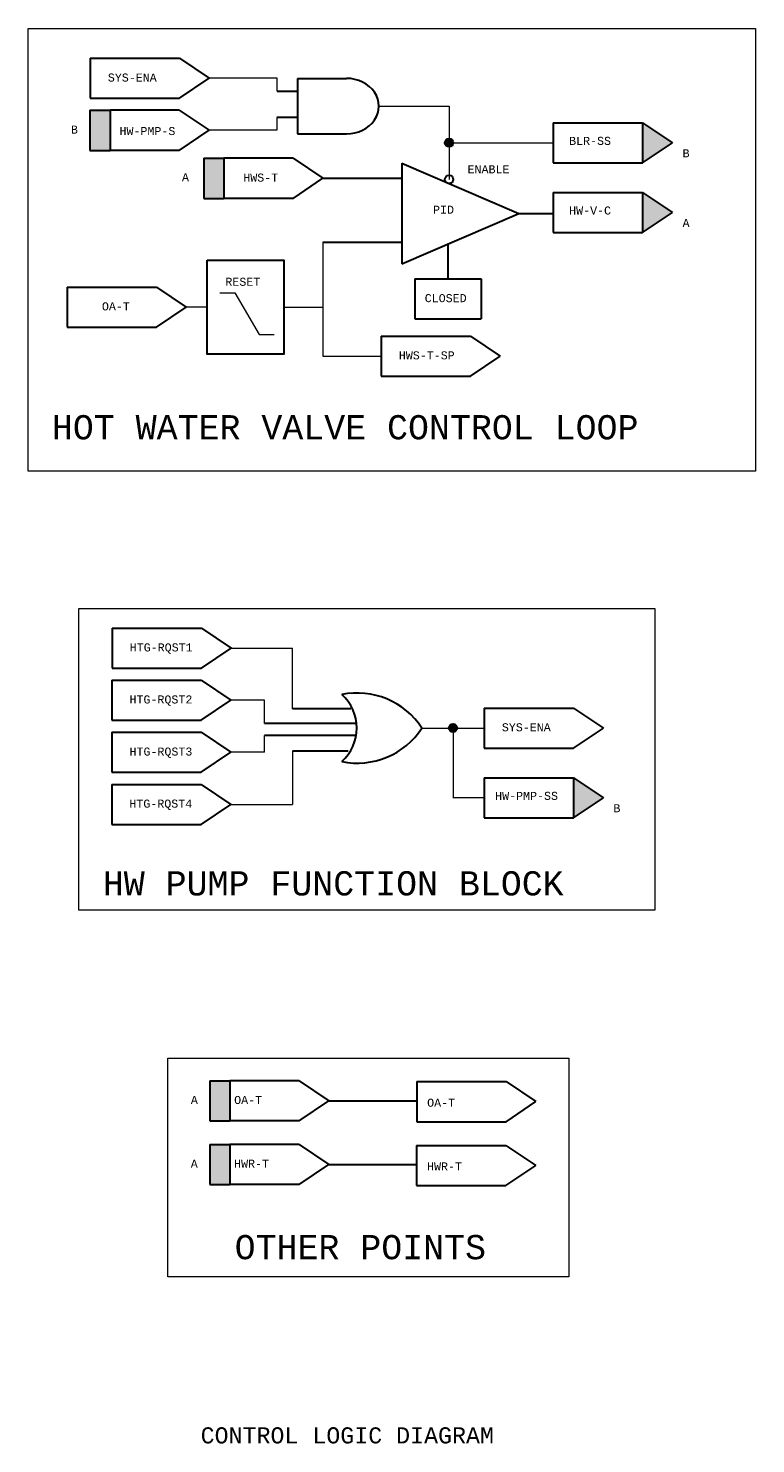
# Model space of a CAD drawing. Header units: inches. Extents: x 11.7 to 32.2, y 0.5 to 18.
import ezdxf
from ezdxf.enums import TextEntityAlignment as Align

# ---------------------------------------------------------------- set-up
doc = ezdxf.new("R2010")
doc.units = ezdxf.units.IN
doc.header["$MEASUREMENT"] = 0
for name, color, linetype, lineweight in [('M-ANNO-SYMB', 6, 'Continuous', 30), ('M-ANNO-TEXT', 2, 'Continuous', 30), ('M-DIAG-GRPH', 6, 'Continuous', 13)]:
    doc.layers.add(name, color=color, linetype=linetype, lineweight=lineweight)
doc.styles.add('CONTROLTXT', font='monotxt.shx')

msp = doc.modelspace()

# ---------------------------------------------------------------- hatches: boundary and pattern name
at = {"layer": 'M-ANNO-SYMB'}
for points in [[(12.488, 16.529), (12.488, 17.026), (12.737, 17.026), (12.737, 16.529)], [(19.339, 16.376), (19.339, 16.872), (19.709, 16.624)], [(16.992, 16.624, 1), (16.888, 16.624, 1)], [(13.9, 15.935), (13.9, 16.431), (14.148, 16.431), (14.148, 15.935)], [(19.339, 15.513), (19.339, 16.009), (19.709, 15.761)], [(17.04, 9.37, 1), (16.937, 9.37, 1)], [(18.482, 8.258), (18.482, 8.754), (18.852, 8.506)], [(13.975, 4.503), (13.975, 4.999), (14.223, 4.999), (14.223, 4.503)], [(13.974, 3.713), (13.974, 4.209), (14.222, 4.209), (14.222, 3.713)]]:
    msp.add_hatch(color=256, dxfattribs=at).paths.add_polyline_path(points, flags=16)

# ---------------------------------------------------------------- linework, layer by layer
for p, q in [((12.491, 17.671), (13.598, 17.671)), ((12.491, 17.671), (12.491, 17.175)), ((13.598, 17.671), (13.967, 17.423)), ((13.598, 17.175), (13.967, 17.423)), ((15.061, 17.421), (15.061, 16.735)), ((15.061, 17.421), (15.668, 17.421)), ((14.807, 17.265), (15.061, 17.265)), ((12.488, 17.026), (12.737, 17.026)), ((12.488, 17.026), (12.488, 16.529)), ((12.491, 17.175), (13.598, 17.175)), ((13.596, 17.026), (12.737, 17.026)), ((12.737, 17.026), (12.737, 16.529)), ((13.596, 17.026), (13.965, 16.778)), ((15.061, 16.936), (14.804, 16.936)), ((18.232, 16.872), (19.339, 16.872)), ((18.232, 16.872), (18.232, 16.376)), ((19.339, 16.872), (19.709, 16.624)), ((19.339, 16.872), (19.339, 16.376)), ((13.596, 16.529), (13.965, 16.778)), ((15.061, 16.735), (15.668, 16.735)), ((12.488, 16.529), (12.737, 16.529)), ((13.596, 16.529), (12.737, 16.529)), ((19.339, 16.376), (19.709, 16.624)), ((13.9, 16.431), (14.148, 16.431)), ((13.9, 16.431), (13.9, 15.935)), ((14.148, 16.431), (14.148, 15.935)), ((15.007, 16.431), (14.148, 16.431)), ((15.007, 16.431), (15.376, 16.183)), ((16.353, 16.37), (16.353, 15.122)), ((16.353, 16.37), (17.805, 15.746)), ((18.232, 16.376), (19.339, 16.376)), ((15.007, 15.935), (15.376, 16.183)), ((15.376, 16.183), (16.353, 16.183)), ((18.232, 16.009), (19.339, 16.009)), ((18.232, 16.009), (18.232, 15.513)), ((19.339, 16.009), (19.339, 15.513)), ((19.339, 16.009), (19.709, 15.761)), ((13.9, 15.935), (14.148, 15.935)), ((15.007, 15.935), (14.148, 15.935)), ((16.353, 15.122), (17.805, 15.746)), ((17.805, 15.746), (18.232, 15.746)), ((19.339, 15.513), (19.709, 15.761)), ((18.232, 15.513), (19.339, 15.513)), ((15.376, 15.393), (16.353, 15.393)), ((16.925, 15.368), (16.925, 14.937)), ((16.517, 14.937), (16.517, 14.44)), ((16.517, 14.937), (17.337, 14.937)), ((17.337, 14.937), (17.337, 14.44)), ((12.205, 14.835), (13.313, 14.835)), ((12.205, 14.835), (12.205, 14.339)), ((13.313, 14.835), (13.682, 14.587)), ((13.313, 14.339), (13.682, 14.587)), ((16.517, 14.44), (17.337, 14.44)), ((12.205, 14.339), (13.313, 14.339)), ((16.097, 14.228), (17.205, 14.228)), ((16.097, 14.228), (16.097, 13.732)), ((17.205, 14.228), (17.574, 13.98)), ((17.205, 13.732), (17.574, 13.98)), ((16.097, 13.732), (17.205, 13.732)), ((12.762, 10.608), (13.87, 10.608)), ((12.762, 10.608), (12.762, 10.112)), ((13.87, 10.608), (14.239, 10.36)), ((13.87, 10.112), (14.239, 10.36)), ((12.762, 10.112), (13.87, 10.112)), ((12.76, 9.963), (12.76, 9.466)), ((12.76, 9.963), (13.867, 9.963)), ((13.867, 9.963), (14.236, 9.715)), ((13.867, 9.466), (14.236, 9.715)), ((15.721, 9.607), (15, 9.607)), ((17.375, 9.618), (18.482, 9.618)), ((17.375, 9.618), (17.375, 9.122)), ((18.482, 9.618), (18.852, 9.37)), ((12.76, 9.466), (13.867, 9.466)), ((12.76, 9.317), (12.76, 8.821)), ((12.76, 9.317), (13.867, 9.317)), ((13.867, 9.317), (14.236, 9.069)), ((15.774, 9.425), (14.654, 9.425)), ((18.482, 9.122), (18.852, 9.37)), ((15.778, 9.278), (14.654, 9.278)), ((13.867, 8.821), (14.236, 9.069)), ((15.69, 9.083), (15, 9.083)), ((17.375, 9.122), (18.482, 9.122)), ((12.76, 8.821), (13.867, 8.821)), ((12.758, 8.672), (13.865, 8.672)), ((12.758, 8.672), (12.758, 8.176)), ((13.865, 8.672), (14.234, 8.424)), ((17.375, 8.754), (18.482, 8.754)), ((17.375, 8.754), (17.375, 8.258)), ((18.482, 8.754), (18.852, 8.506)), ((18.482, 8.754), (18.482, 8.258)), ((13.865, 8.176), (14.234, 8.424)), ((18.482, 8.258), (18.852, 8.506)), ((17.375, 8.258), (18.482, 8.258)), ((12.758, 8.176), (13.865, 8.176)), ((13.975, 4.999), (13.975, 4.503)), ((13.975, 4.999), (14.223, 4.999)), ((14.223, 4.999), (14.223, 4.503)), ((15.082, 4.999), (14.223, 4.999)), ((15.082, 4.999), (15.451, 4.751)), ((16.539, 4.987), (16.539, 4.491)), ((16.539, 4.987), (17.646, 4.987)), ((17.646, 4.987), (18.015, 4.739)), ((15.082, 4.503), (15.451, 4.751)), ((15.451, 4.751), (16.539, 4.751)), ((17.646, 4.491), (18.015, 4.739)), ((13.975, 4.503), (14.223, 4.503)), ((15.082, 4.503), (14.223, 4.503)), ((16.539, 4.491), (17.646, 4.491)), ((13.974, 4.209), (13.974, 3.713)), ((13.974, 4.209), (14.222, 4.209)), ((14.222, 4.209), (14.222, 3.713)), ((15.081, 4.209), (14.222, 4.209)), ((15.081, 4.209), (15.45, 3.961)), ((16.538, 4.197), (16.538, 3.701)), ((16.538, 4.197), (17.645, 4.197)), ((17.645, 4.197), (18.014, 3.949)), ((15.081, 3.713), (15.45, 3.961)), ((15.45, 3.961), (16.538, 3.961)), ((17.645, 3.701), (18.014, 3.949)), ((13.974, 3.713), (14.222, 3.713)), ((15.081, 3.713), (14.222, 3.713)), ((16.538, 3.701), (17.645, 3.701))]:
    msp.add_line(p, q, dxfattribs=at)
for centre in [(16.94, 16.624), (16.94, 16.169), (16.989, 9.37)]:
    msp.add_circle(centre, 0.0518, dxfattribs=at)
for centre, radius, start, end in [((15.802, 8.849), 0.955, 33.025, 101.623), ((15.241, 9.37), 0.555, 311.5983, 48.4017), ((15.802, 9.89), 0.955, 258.377, 326.975)]:
    msp.add_arc(centre, radius, start, end, dxfattribs=at)
msp.add_ellipse((15.668, 17.078), major_axis=(-0.401, 0), ratio=0.85591, start_param=1.570796, end_param=4.712389, dxfattribs=at)
msp.add_3dface([(13.943, 15.17), (14.893, 15.17), (14.893, 14.004), (13.943, 14.004)], dxfattribs=at)
at = {"layer": 'M-DIAG-GRPH'}
for p, q in [((14.807, 17.423), (13.967, 17.423)), ((14.807, 17.265), (14.807, 17.423)), ((16.069, 17.078), (16.94, 17.078)), ((16.94, 17.078), (16.94, 16.169)), ((14.804, 16.936), (14.804, 16.778)), ((14.804, 16.778), (13.965, 16.778)), ((16.94, 16.624), (18.232, 16.624)), ((15.376, 15.393), (15.376, 13.98)), ((14.099, 14.763), (14.285, 14.763)), ((14.285, 14.763), (14.586, 14.248)), ((13.943, 14.587), (13.682, 14.587)), ((14.893, 14.587), (15.376, 14.587)), ((14.586, 14.248), (14.772, 14.248)), ((15.376, 13.98), (16.097, 13.98)), ((14.239, 10.36), (15, 10.36)), ((15, 9.607), (15, 10.36)), ((14.654, 9.715), (14.236, 9.715)), ((14.654, 9.425), (14.654, 9.715)), ((16.602, 9.37), (17.375, 9.37)), ((16.989, 9.37), (16.989, 8.502)), ((14.654, 9.069), (14.654, 9.278)), ((14.654, 9.069), (14.234, 9.069)), ((15, 9.083), (15, 8.424)), ((14.234, 8.424), (15, 8.424)), ((17.375, 8.506), (16.989, 8.506)), ((13.455, 5.278), (18.423, 5.278)), ((13.455, 2.566), (13.455, 5.278)), ((18.423, 5.278), (18.423, 2.566)), ((18.423, 2.566), (13.455, 2.566))]:
    msp.add_line(p, q, dxfattribs=at)
for points in [[(11.724, 18.042), (20.74, 18.042), (20.74, 12.555), (11.724, 12.555)], [(12.351, 10.85), (19.489, 10.85), (19.489, 7.113), (12.351, 7.113)]]:
    msp.add_3dface(points, dxfattribs=at)

# ---------------------------------------------------------------- texts
at = {"layer": 'M-ANNO-TEXT', "linetype": 'Continuous', "style": 'CONTROLTXT'}
msp.add_text('CONTROL LOGIC DIAGRAM', height=0.2, dxfattribs=at).set_placement((15.678, 0.503), align=Align.CENTER)
at = {"layer": 'M-ANNO-TEXT', "style": 'CONTROLTXT'}
for s, insert, char_height, width, attachment_point in [('SYS-ENA', (12.71, 17.482), 0.1, 0.3441, 1), ('B', (12.253, 16.837), 0.1, 0.1309, 1), ('HW-PMP-S', (12.855, 16.819), 0.1, 0.3441, 1), ('BLR-SS', (18.428, 16.697), 0.1, 0.3441, 1), ('B', (19.834, 16.543), 0.1, 0.1309, 1), ('ENABLE', (17.169, 16.345), 0.1, 0.3441, 1), ('A', (13.629, 16.246), 0.1, 0.13092, 1), ('HWS-T', (14.389, 16.242), 0.1, 0.3441, 1), ('PID', (16.741, 15.844), 0.1, 0.22838, 1), ('HW-V-C', (18.428, 15.834), 0.1, 0.3441, 1), ('A', (19.834, 15.68), 0.1, 0.13092, 1), ('RESET', (14.167, 14.951), 0.1, 0.5322, 1), ('CLOSED', (16.638, 14.748), 0.1, 0.3441, 1), ('OA-T', (12.637, 14.646), 0.1, 0.3441, 1), ('HWS-T-SP', (16.317, 14.039), 0.1, 0.3441, 1), ('HOT WATER VALVE CONTROL LOOP', (12.017, 13.248), 0.3, 9.0436, 1), ('HTG-RQST1', (12.982, 10.419), 0.1, 0.3441, 1), ('HTG-RQST2', (12.979, 9.774), 0.1, 0.3441, 1), ('SYS-ENA', (17.594, 9.429), 0.1, 0.3441, 1), ('HTG-RQST3', (12.979, 9.128), 0.1, 0.3441, 1), ('HTG-RQST4', (12.977, 8.483), 0.1, 0.3441, 1), ('HW-PMP-SS', (17.511, 8.579), 0.1, 0.3441, 1), ('B', (18.977, 8.426), 0.1, 0.1309, 1), ('HW PUMP FUNCTION BLOCK', (12.648, 7.595), 0.3, 6.73515, 1), ('A', (13.739, 4.81), 0.1, 0.1309, 1), ('OA-T', (14.276, 4.81), 0.1, 0.3441, 1), ('OA-T', (16.668, 4.776), 0.1, 0.3441, 1), ('A', (13.738, 4.02), 0.1, 0.1309, 1), ('HWR-T', (14.275, 4.02), 0.1, 0.3441, 1), ('HWR-T', (16.667, 3.986), 0.1, 0.3441, 1), ('OTHER POINTS', (15.84, 3.086), 0.3, 4.09529, 2)]:
    msp.add_mtext(s, dxfattribs=dict(at, insert=insert, char_height=char_height, width=width, attachment_point=attachment_point))

doc.saveas('drawing.dxf')
